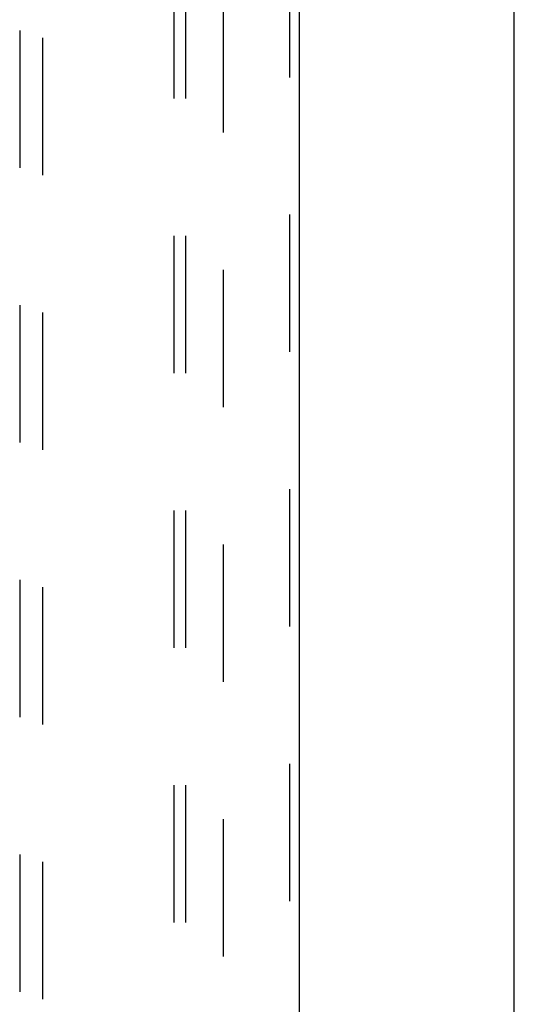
# Model space of a CAD drawing. Header units: inches. Extents: x 0 to 268, y 0 to 174.
# Tile 70 of 88: x 126.6 to 131.91, y 93.47 to 104.05. Entities that reach past the tile are written whole.
import ezdxf

# ---------------------------------------------------------------- set-up
doc = ezdxf.new("R2010")
doc.units = ezdxf.units.IN
doc.header["$LTSCALE"] = 14.749625
doc.header["$MEASUREMENT"] = 0
doc.linetypes.add('HIDDEN', pattern=[0.2, 0.1, -0.1])
doc.layers.get('0').update_dxf_attribs({"linetype": 'CONTINUOUS'})
for name, color, linetype in [('DEFAULT_2', 8, 'HIDDEN'), ('RIGHTHAND_DOOR_ASSEMBLY', 7, 'CONTINUOUS'), ('SUBPANEL', 7, 'CONTINUOUS')]:
    doc.layers.add(name, color=color, linetype=linetype)

msp = doc.modelspace()

# ---------------------------------------------------------------- linework, layer by layer
at = {"color": 3, "linetype": 'Continuous'}
msp.add_line((131.908, 48.511), (131.908, 128.303), dxfattribs=at)
at = {"layer": 'DEFAULT_2', "color": 8, "linetype": 'HIDDEN'}
msp.add_line((128.783, 124.959), (128.783, 51.855), dxfattribs=at)
at = {"layer": 'RIGHTHAND_DOOR_ASSEMBLY', "color": 8, "linetype": 'HIDDEN'}
for p, q in [((129.492, 125.553), (129.492, 51.261)), ((126.596, 124.58), (126.596, 90.578)), ((126.846, 90.578), (126.846, 124.58))]:
    msp.add_line(p, q, dxfattribs=at)
at = {"layer": 'RIGHTHAND_DOOR_ASSEMBLY', "color": 3, "linetype": 'Continuous'}
msp.add_line((129.596, 125.553), (129.596, 51.261), dxfattribs=at)
at = {"layer": 'SUBPANEL', "color": 8, "linetype": 'HIDDEN'}
for p, q in [((128.252, 122.376), (128.252, 54.438)), ((128.377, 122.376), (128.377, 54.438))]:
    msp.add_line(p, q, dxfattribs=at)

doc.saveas('drawing.dxf')
